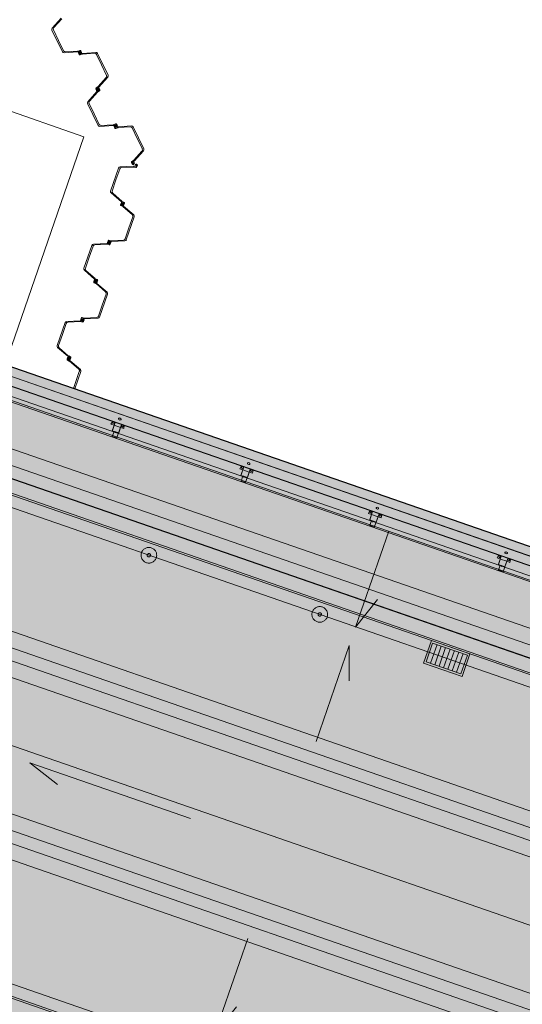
# Model space of a CAD drawing. Header units: metres. Extents: x 7508979 to 7510298, y 5841961 to 5842536.
# Tile 27 of 64: x 7509661.25 to 7509668.63, y 5842481.94 to 5842496.39. Entities that reach past the tile are written whole.
import ezdxf

# ---------------------------------------------------------------- set-up
doc = ezdxf.new("R2010")
doc.units = ezdxf.units.M
doc.linetypes.add('ACAD_ISO10W100', pattern=[18, 12, -3, 0, -3])
doc.linetypes.add('DASHED', pattern=[0.75, 0.5, -0.25])
for name, color, linetype, lineweight in [('013_AKP-Osie-2', 142, 'ACAD_ISO10W100', 18), ('015_AKP-Stal-cienka', 60, 'Continuous', 18), ('07_AKP-Wyposazenie', 133, 'Continuous', 18), ('08_JK_beton_przerywana', 40, 'DASHED', 9), ('09_JK_stal_przerywana', 90, 'DASHED', 9), ('16_JK_wyposażenie cienka', 200, 'Continuous', 13), ('AKP-Beton-widok', 44, 'Continuous', 30), ('AKP-Opisy', 7, 'Continuous', 13)]:
    doc.layers.add(name, color=color, linetype=linetype, lineweight=lineweight)
doc.layers.add('03_AKP-Kreskowania', color=7, linetype='Continuous', lineweight=9, true_color=0xa6a6a6)

msp = doc.modelspace()

# ---------------------------------------------------------------- hatches: boundary and pattern name
at = {"layer": '03_AKP-Kreskowania', "ltscale": 100, "transparency": 33554687}
h = msp.add_hatch(dxfattribs=at)
h.set_pattern_fill('GRASS', color=256, scale=0.045, angle=160.9032)
h.set_pattern_definition([(250.90316, (7511633.8898, 5841844.2328), (0.49932114, -1.028167), [0.2143125, -1.4021336]), (205.90316, (7511633.8898, 5841844.2328), (0.49932114, -1.028167), [0.2143125, -0.9286875]), (295.90316, (7511633.8898, 5841844.2328), (1.028167, 0.49932114), [0.2143125, -0.9286875])])
edge = h.paths.add_edge_path()
edge.add_spline(control_points=[(7509560.428, 5842502.042), (7509560.976, 5842501.827), (7509562.224, 5842501.368), (7509563.485, 5842500.974), (7509564.203, 5842500.78)], knot_values=[19454.944206, 19454.944206, 19454.944206, 19454.944206, 21223.462374, 23456.740739, 23456.740739, 23456.740739, 23456.740739], degree=3, periodic=0)
edge.add_line((7509564.203, 5842500.78), (7509567.942, 5842511.58))
edge.add_line((7509567.942, 5842511.58), (7509567.945, 5842511.601))
edge.add_line((7509567.945, 5842511.601), (7509564.265, 5842513.123))
edge.add_line((7509564.265, 5842513.123), (7509560.428, 5842502.042))
edge = h.paths.add_edge_path()
edge.add_spline(control_points=[(7509557.96, 5842503.098), (7509558.5, 5842502.847), (7509559.045, 5842502.608), (7509559.593, 5842502.379)], knot_values=[24358.247031, 24358.247031, 24358.247031, 24358.247031, 26137.75858, 26137.75858, 26137.75858, 26137.75858], degree=3, periodic=0)
edge.add_line((7509559.593, 5842502.379), (7509563.432, 5842513.467))
edge.add_line((7509563.432, 5842513.467), (7509561.786, 5842514.148))
edge.add_line((7509561.786, 5842514.148), (7509557.96, 5842503.098))
edge = h.paths.add_edge_path()
edge.add_line((7509571.9, 5842523.027), (7509571.912, 5842523.045))
edge.add_line((7509571.912, 5842523.045), (7509575.65, 5842533.845))
edge.add_spline(control_points=[(7509575.65, 5842533.845), (7509574.966, 5842534.136), (7509573.732, 5842534.607), (7509572.467, 5842535.017), (7509571.904, 5842535.187)], knot_values=[19454.944206, 19454.944206, 19454.944206, 19454.944206, 21688.222571, 23456.740739, 23456.740739, 23456.740739, 23456.740739], degree=3, periodic=0)
edge.add_line((7509571.904, 5842535.187), (7509568.067, 5842524.106))
edge.add_line((7509568.067, 5842524.106), (7509571.9, 5842523.027))
edge = h.paths.add_edge_path()
edge.add_line((7509565.485, 5842524.833), (7509567.199, 5842524.351))
edge.add_line((7509567.199, 5842524.351), (7509571.038, 5842535.439))
edge.add_spline(control_points=[(7509571.038, 5842535.439), (7509570.467, 5842535.598), (7509569.891, 5842535.746), (7509569.311, 5842535.883)], knot_values=[24358.247031, 24358.247031, 24358.247031, 24358.247031, 26137.75858, 26137.75858, 26137.75858, 26137.75858], degree=3, periodic=0)
edge.add_line((7509569.311, 5842535.883), (7509565.485, 5842524.833))
edge = h.paths.add_edge_path()
edge.add_line((7509887.633, 5842386.674), (7509887.585, 5842386.691))
edge.add_line((7509887.585, 5842386.691), (7509891.94, 5842399.269))
edge.add_line((7509891.94, 5842399.269), (7509891.864, 5842399.293))
edge.add_line((7509891.864, 5842399.293), (7509887.479, 5842386.628))
edge.add_spline(control_points=[(7509887.479, 5842386.628), (7509887.954, 5842386.375), (7509890.784, 5842384.953), (7509893.631, 5842383.885), (7509896.087, 5842383.23), (7509896.113, 5842383.223)], knot_values=[21013.433794, 21013.433794, 21013.433794, 21013.433794, 22562.78043, 30165.17056, 30248.311095, 30248.311095, 30248.311095, 30248.311095], degree=3, periodic=0)
edge.add_line((7509896.113, 5842383.223), (7509900.72, 5842396.528))
edge.add_line((7509900.72, 5842396.528), (7509891.988, 5842399.254))
edge.add_line((7509891.988, 5842399.254), (7509887.633, 5842386.674))
edge = h.paths.add_edge_path()
edge.add_line((7509903.483, 5842409.68), (7509906.986, 5842419.799))
edge.add_spline(control_points=[(7509906.986, 5842419.799), (7509906.32, 5842420.076), (7509903.682, 5842421.115), (7509900.933, 5842421.938), (7509898.837, 5842422.185)], knot_values=[9690.860076, 9690.860076, 9690.860076, 9690.860076, 11850.095835, 18161.631326, 18161.631326, 18161.631326, 18161.631326], degree=3, periodic=0)
edge.add_line((7509898.837, 5842422.185), (7509895.51, 5842412.576))
edge.add_line((7509895.51, 5842412.576), (7509895.509, 5842412.571))
edge.add_line((7509895.509, 5842412.571), (7509903.483, 5842409.68))
at = {"layer": '03_AKP-Kreskowania', "ltscale": 100, "transparency": 33554572}
h = msp.add_hatch(color=256, dxfattribs=at)
h.dxf.hatch_style = 1
h.paths.add_polyline_path([(7509658.416, 5842490.591), (7509695.809, 5842477.645), (7509696.316, 5842479.11), (7509658.923, 5842492.056)])
at = {"layer": '03_AKP-Kreskowania', "ltscale": 100, "transparency": 33554636}
h = msp.add_hatch(color=256, dxfattribs=at)
h.dxf.hatch_style = 1
h.paths.add_polyline_path([(7509658.218, 5842490.448), (7509695.875, 5842477.411), (7509695.941, 5842477.6), (7509658.284, 5842490.637)])
at = {"layer": '03_AKP-Kreskowania', "ltscale": 100, "transparency": 33554508}
h = msp.add_hatch(color=256, dxfattribs=at)
h.dxf.hatch_style = 1
h.paths.add_polyline_path([(7509655.881, 5842483.85), (7509693.632, 5842470.779), (7509695.923, 5842477.394), (7509658.171, 5842490.464)])
at = {"layer": '03_AKP-Kreskowania', "ltscale": 100, "transparency": 33554636}
h = msp.add_hatch(color=256, dxfattribs=at)
h.dxf.hatch_style = 1
h.paths.add_polyline_path([(7509655.863, 5842483.644), (7509693.52, 5842470.607), (7509693.585, 5842470.796), (7509655.928, 5842483.833)])

# ---------------------------------------------------------------- linework, layer by layer
at = {"layer": '013_AKP-Osie-2', "ltscale": 100}
for p, q in [((7509902.654, 5842402.116), (7509563.636, 5842519.491)), ((7509901.574, 5842398.997), (7509562.556, 5842516.372)), ((7509903.734, 5842405.235), (7509582.485, 5842516.457))]:
    msp.add_line(p, q, dxfattribs=at)
at = {"layer": '015_AKP-Stal-cienka'}
for p, q in [((7509661.861, 5842496.411), (7509661.728, 5842496.264)), ((7509661.869, 5842496.403), (7509661.751, 5842496.272)), ((7509661.88, 5842495.916), (7509661.724, 5842496.236)), ((7509661.746, 5842496.239), (7509661.82, 5842496.085)), ((7509661.895, 5842495.931), (7509661.82, 5842496.085)), ((7509662.102, 5842495.916), (7509661.904, 5842495.902)), ((7509662.101, 5842495.927), (7509661.924, 5842495.915)), ((7509662.107, 5842495.928), (7509662.134, 5842495.938)), ((7509662.109, 5842495.917), (7509662.135, 5842495.927)), ((7509662.113, 5842495.9), (7509662.123, 5842495.878)), ((7509662.126, 5842495.92), (7509662.118, 5842495.916)), ((7509662.123, 5842495.904), (7509662.132, 5842495.886)), ((7509662.126, 5842495.909), (7509662.124, 5842495.908)), ((7509662.127, 5842495.9), (7509662.125, 5842495.905)), ((7509662.127, 5842495.908), (7509662.145, 5842495.901)), ((7509662.145, 5842495.902), (7509662.128, 5842495.909)), ((7509662.132, 5842495.903), (7509662.141, 5842495.907)), ((7509662.141, 5842495.907), (7509662.132, 5842495.903)), ((7509662.132, 5842495.903), (7509662.141, 5842495.907)), ((7509662.141, 5842495.907), (7509662.132, 5842495.903)), ((7509662.138, 5842495.9), (7509662.134, 5842495.909)), ((7509662.134, 5842495.909), (7509662.138, 5842495.9)), ((7509662.138, 5842495.9), (7509662.134, 5842495.909)), ((7509662.134, 5842495.909), (7509662.138, 5842495.9)), ((7509662.164, 5842495.893), (7509662.138, 5842495.883)), ((7509662.165, 5842495.882), (7509662.138, 5842495.872)), ((7509662.15, 5842495.906), (7509662.141, 5842495.924)), ((7509662.146, 5842495.91), (7509662.148, 5842495.905)), ((7509662.147, 5842495.901), (7509662.148, 5842495.902)), ((7509662.147, 5842495.89), (7509662.154, 5842495.894)), ((7509662.16, 5842495.91), (7509662.149, 5842495.932)), ((7509662.171, 5842495.894), (7509662.369, 5842495.908)), ((7509662.172, 5842495.883), (7509662.349, 5842495.895)), ((7509662.378, 5842495.879), (7509662.452, 5842495.725)), ((7509662.549, 5842495.574), (7509662.393, 5842495.894)), ((7509662.527, 5842495.571), (7509662.452, 5842495.725)), ((7509662.403, 5842495.407), (7509662.522, 5842495.538)), ((7509662.411, 5842495.399), (7509662.545, 5842495.546)), ((7509662.398, 5842495.402), (7509662.374, 5842495.387)), ((7509662.406, 5842495.394), (7509662.382, 5842495.38)), ((7509662.385, 5842495.332), (7509662.252, 5842495.185)), ((7509662.393, 5842495.324), (7509662.275, 5842495.193)), ((7509662.38, 5842495.35), (7509662.369, 5842495.372)), ((7509662.389, 5842495.355), (7509662.381, 5842495.373)), ((7509662.389, 5842495.361), (7509662.391, 5842495.356)), ((7509662.391, 5842495.336), (7509662.414, 5842495.351)), ((7509662.393, 5842495.383), (7509662.401, 5842495.386)), ((7509662.395, 5842495.354), (7509662.393, 5842495.354)), ((7509662.403, 5842495.367), (7509662.394, 5842495.363)), ((7509662.394, 5842495.363), (7509662.403, 5842495.367)), ((7509662.403, 5842495.367), (7509662.394, 5842495.363)), ((7509662.394, 5842495.363), (7509662.403, 5842495.367)), ((7509662.395, 5842495.356), (7509662.4, 5842495.374)), ((7509662.401, 5842495.361), (7509662.396, 5842495.37)), ((7509662.396, 5842495.37), (7509662.401, 5842495.361)), ((7509662.401, 5842495.361), (7509662.396, 5842495.37)), ((7509662.396, 5842495.37), (7509662.401, 5842495.361)), ((7509662.403, 5842495.348), (7509662.396, 5842495.344)), ((7509662.402, 5842495.374), (7509662.397, 5842495.356)), ((7509662.399, 5842495.328), (7509662.423, 5842495.343)), ((7509662.402, 5842495.376), (7509662.403, 5842495.377)), ((7509662.408, 5842495.37), (7509662.406, 5842495.374)), ((7509662.407, 5842495.375), (7509662.416, 5842495.357)), ((7509662.417, 5842495.381), (7509662.428, 5842495.359)), ((7509662.404, 5842494.836), (7509662.248, 5842495.157)), ((7509662.27, 5842495.159), (7509662.345, 5842495.006)), ((7509662.419, 5842494.852), (7509662.345, 5842495.006)), ((7509662.626, 5842494.836), (7509662.428, 5842494.822)), ((7509662.625, 5842494.847), (7509662.448, 5842494.835)), ((7509662.632, 5842494.849), (7509662.658, 5842494.859)), ((7509662.633, 5842494.838), (7509662.659, 5842494.847)), ((7509662.637, 5842494.82), (7509662.648, 5842494.798)), ((7509662.65, 5842494.84), (7509662.642, 5842494.836)), ((7509662.647, 5842494.825), (7509662.656, 5842494.806)), ((7509662.65, 5842494.83), (7509662.648, 5842494.829)), ((7509662.651, 5842494.821), (7509662.649, 5842494.826)), ((7509662.669, 5842494.823), (7509662.652, 5842494.83)), ((7509662.652, 5842494.828), (7509662.669, 5842494.821)), ((7509662.656, 5842494.823), (7509662.665, 5842494.828)), ((7509662.665, 5842494.828), (7509662.656, 5842494.823)), ((7509662.656, 5842494.823), (7509662.665, 5842494.828)), ((7509662.665, 5842494.828), (7509662.656, 5842494.823)), ((7509662.663, 5842494.821), (7509662.658, 5842494.83)), ((7509662.658, 5842494.83), (7509662.663, 5842494.821)), ((7509662.663, 5842494.821), (7509662.658, 5842494.83)), ((7509662.658, 5842494.83), (7509662.663, 5842494.821)), ((7509662.674, 5842494.826), (7509662.665, 5842494.845)), ((7509662.67, 5842494.83), (7509662.672, 5842494.826)), ((7509662.671, 5842494.822), (7509662.673, 5842494.822)), ((7509662.671, 5842494.811), (7509662.679, 5842494.815)), ((7509662.684, 5842494.831), (7509662.673, 5842494.853)), ((7509662.695, 5842494.815), (7509662.893, 5842494.829)), ((7509662.696, 5842494.804), (7509662.873, 5842494.816)), ((7509663.073, 5842494.494), (7509662.917, 5842494.815)), ((7509662.688, 5842494.813), (7509662.662, 5842494.804)), ((7509662.689, 5842494.802), (7509662.663, 5842494.792)), ((7509662.902, 5842494.799), (7509662.976, 5842494.645)), ((7509663.051, 5842494.492), (7509662.976, 5842494.645)), ((7509662.928, 5842494.328), (7509663.046, 5842494.459)), ((7509662.936, 5842494.319), (7509663.069, 5842494.466)), ((7509662.923, 5842494.238), (7509662.725, 5842494.228)), ((7509662.904, 5842494.27), (7509662.893, 5842494.293)), ((7509662.922, 5842494.323), (7509662.898, 5842494.308)), ((7509662.914, 5842494.276), (7509662.905, 5842494.294)), ((7509662.93, 5842494.315), (7509662.907, 5842494.3)), ((7509662.919, 5842494.275), (7509662.918, 5842494.274)), ((7509662.928, 5842494.269), (7509662.92, 5842494.265)), ((7509662.926, 5842494.295), (7509662.921, 5842494.277)), ((7509662.932, 5842494.29), (7509662.93, 5842494.295)), ((7509662.93, 5842494.237), (7509662.957, 5842494.231)), ((7509662.946, 5842494.256), (7509662.944, 5842494.251)), ((7509662.947, 5842494.248), (7509662.963, 5842494.257)), ((7509662.96, 5842494.251), (7509662.951, 5842494.254)), ((7509662.951, 5842494.254), (7509662.96, 5842494.251)), ((7509662.96, 5842494.251), (7509662.951, 5842494.254)), ((7509662.951, 5842494.254), (7509662.96, 5842494.251)), ((7509662.954, 5842494.247), (7509662.957, 5842494.257)), ((7509662.957, 5842494.257), (7509662.954, 5842494.247)), ((7509662.954, 5842494.247), (7509662.957, 5842494.257)), ((7509662.957, 5842494.257), (7509662.954, 5842494.247)), ((7509662.969, 5842494.253), (7509662.963, 5842494.234)), ((7509662.964, 5842494.268), (7509662.972, 5842494.265)), ((7509662.966, 5842494.257), (7509662.967, 5842494.257)), ((7509662.98, 5842494.25), (7509662.972, 5842494.227)), ((7509662.586, 5842493.874), (7509662.702, 5842494.211)), ((7509662.719, 5842494.197), (7509662.663, 5842494.036)), ((7509662.923, 5842494.226), (7509662.746, 5842494.217)), ((7509662.93, 5842494.226), (7509662.958, 5842494.219)), ((7509662.607, 5842493.874), (7509662.663, 5842494.036)), ((7509662.743, 5842493.717), (7509662.593, 5842493.847)), ((7509662.75, 5842493.726), (7509662.616, 5842493.842)), ((7509662.739, 5842493.698), (7509662.731, 5842493.675)), ((7509662.763, 5842493.648), (7509662.737, 5842493.66)), ((7509662.749, 5842493.694), (7509662.743, 5842493.675)), ((7509662.77, 5842493.657), (7509662.745, 5842493.669)), ((7509662.748, 5842493.713), (7509662.774, 5842493.702)), ((7509662.749, 5842493.688), (7509662.751, 5842493.693)), ((7509662.755, 5842493.696), (7509662.753, 5842493.696)), ((7509662.762, 5842493.703), (7509662.754, 5842493.706)), ((7509662.755, 5842493.722), (7509662.781, 5842493.71)), ((7509662.755, 5842493.694), (7509662.762, 5842493.676)), ((7509662.755, 5842493.687), (7509662.764, 5842493.684)), ((7509662.764, 5842493.684), (7509662.755, 5842493.687)), ((7509662.755, 5842493.687), (7509662.764, 5842493.684)), ((7509662.764, 5842493.684), (7509662.755, 5842493.687)), ((7509662.764, 5842493.677), (7509662.756, 5842493.694)), ((7509662.756, 5842493.667), (7509662.764, 5842493.665)), ((7509662.758, 5842493.68), (7509662.761, 5842493.69)), ((7509662.761, 5842493.69), (7509662.758, 5842493.68)), ((7509662.758, 5842493.68), (7509662.761, 5842493.69)), ((7509662.761, 5842493.69), (7509662.758, 5842493.68)), ((7509662.764, 5842493.675), (7509662.766, 5842493.674)), ((7509662.769, 5842493.682), (7509662.768, 5842493.677)), ((7509662.769, 5842493.676), (7509662.776, 5842493.695)), ((7509662.78, 5842493.672), (7509662.788, 5842493.695)), ((7509662.769, 5842493.644), (7509662.903, 5842493.528)), ((7509662.776, 5842493.653), (7509662.926, 5842493.523)), ((7509662.816, 5842493.159), (7509662.933, 5842493.496)), ((7509662.911, 5842493.496), (7509662.855, 5842493.334)), ((7509662.8, 5842493.173), (7509662.855, 5842493.334)), ((7509662.53, 5842493.104), (7509662.332, 5842493.094)), ((7509662.53, 5842493.092), (7509662.353, 5842493.084)), ((7509662.537, 5842493.103), (7509662.564, 5842493.097)), ((7509662.537, 5842493.092), (7509662.565, 5842493.085)), ((7509662.539, 5842493.12), (7509662.547, 5842493.144)), ((7509662.554, 5842493.102), (7509662.546, 5842493.105)), ((7509662.55, 5842493.117), (7509662.556, 5842493.137)), ((7509662.553, 5842493.122), (7509662.551, 5842493.117)), ((7509662.553, 5842493.113), (7509662.551, 5842493.114)), ((7509662.555, 5842493.114), (7509662.571, 5842493.123)), ((7509662.572, 5842493.122), (7509662.555, 5842493.113)), ((7509662.568, 5842493.117), (7509662.558, 5842493.12)), ((7509662.558, 5842493.12), (7509662.568, 5842493.117)), ((7509662.568, 5842493.117), (7509662.558, 5842493.12)), ((7509662.558, 5842493.12), (7509662.568, 5842493.117)), ((7509662.589, 5842493.145), (7509662.561, 5842493.151)), ((7509662.561, 5842493.113), (7509662.565, 5842493.123)), ((7509662.565, 5842493.123), (7509662.561, 5842493.113)), ((7509662.561, 5842493.113), (7509662.565, 5842493.123)), ((7509662.565, 5842493.123), (7509662.561, 5842493.113)), ((7509662.589, 5842493.133), (7509662.562, 5842493.14)), ((7509662.577, 5842493.119), (7509662.57, 5842493.1)), ((7509662.572, 5842493.134), (7509662.58, 5842493.131)), ((7509662.573, 5842493.123), (7509662.575, 5842493.123)), ((7509662.573, 5842493.115), (7509662.575, 5842493.12)), ((7509662.587, 5842493.116), (7509662.579, 5842493.093)), ((7509662.596, 5842493.144), (7509662.773, 5842493.153)), ((7509662.596, 5842493.133), (7509662.794, 5842493.143)), ((7509662.193, 5842492.74), (7509662.31, 5842493.077)), ((7509662.327, 5842493.063), (7509662.271, 5842492.902)), ((7509662.215, 5842492.741), (7509662.271, 5842492.902)), ((7509662.35, 5842492.583), (7509662.2, 5842492.713)), ((7509662.357, 5842492.592), (7509662.223, 5842492.708)), ((7509662.346, 5842492.564), (7509662.338, 5842492.541)), ((7509662.371, 5842492.514), (7509662.345, 5842492.526)), ((7509662.357, 5842492.56), (7509662.35, 5842492.541)), ((7509662.378, 5842492.523), (7509662.353, 5842492.535)), ((7509662.356, 5842492.579), (7509662.381, 5842492.568)), ((7509662.357, 5842492.555), (7509662.359, 5842492.559)), ((7509662.362, 5842492.562), (7509662.36, 5842492.562)), ((7509662.37, 5842492.569), (7509662.362, 5842492.572)), ((7509662.362, 5842492.56), (7509662.37, 5842492.543)), ((7509662.362, 5842492.553), (7509662.371, 5842492.55)), ((7509662.371, 5842492.55), (7509662.362, 5842492.553)), ((7509662.362, 5842492.553), (7509662.371, 5842492.55)), ((7509662.371, 5842492.55), (7509662.362, 5842492.553)), ((7509662.363, 5842492.588), (7509662.389, 5842492.576)), ((7509662.371, 5842492.543), (7509662.364, 5842492.56)), ((7509662.364, 5842492.533), (7509662.372, 5842492.531)), ((7509662.365, 5842492.546), (7509662.368, 5842492.556)), ((7509662.368, 5842492.556), (7509662.365, 5842492.546)), ((7509662.365, 5842492.546), (7509662.368, 5842492.556)), ((7509662.368, 5842492.556), (7509662.365, 5842492.546)), ((7509662.372, 5842492.541), (7509662.373, 5842492.54)), ((7509662.377, 5842492.548), (7509662.375, 5842492.543)), ((7509662.377, 5842492.542), (7509662.384, 5842492.561)), ((7509662.377, 5842492.51), (7509662.51, 5842492.394)), ((7509662.384, 5842492.519), (7509662.533, 5842492.389)), ((7509662.387, 5842492.538), (7509662.395, 5842492.561)), ((7509662.424, 5842492.025), (7509662.54, 5842492.362)), ((7509662.519, 5842492.362), (7509662.463, 5842492.2)), ((7509662.407, 5842492.039), (7509662.463, 5842492.2)), ((7509661.8, 5842491.606), (7509661.917, 5842491.943)), ((7509661.934, 5842491.929), (7509661.878, 5842491.768)), ((7509662.138, 5842491.97), (7509661.939, 5842491.96)), ((7509662.138, 5842491.958), (7509661.961, 5842491.95)), ((7509662.145, 5842491.969), (7509662.171, 5842491.963)), ((7509662.145, 5842491.958), (7509662.172, 5842491.951)), ((7509662.146, 5842491.986), (7509662.154, 5842492.01)), ((7509662.162, 5842491.968), (7509662.154, 5842491.971)), ((7509662.157, 5842491.983), (7509662.164, 5842492.003)), ((7509662.161, 5842491.988), (7509662.159, 5842491.983)), ((7509662.16, 5842491.979), (7509662.159, 5842491.98)), ((7509662.162, 5842491.98), (7509662.178, 5842491.989)), ((7509662.179, 5842491.988), (7509662.163, 5842491.979)), ((7509662.175, 5842491.983), (7509662.166, 5842491.986)), ((7509662.166, 5842491.986), (7509662.175, 5842491.983)), ((7509662.175, 5842491.983), (7509662.166, 5842491.986)), ((7509662.166, 5842491.986), (7509662.175, 5842491.983)), ((7509662.196, 5842492.011), (7509662.169, 5842492.017)), ((7509662.196, 5842491.999), (7509662.169, 5842492.006)), ((7509662.169, 5842491.98), (7509662.172, 5842491.989)), ((7509662.172, 5842491.989), (7509662.169, 5842491.98)), ((7509662.169, 5842491.98), (7509662.172, 5842491.989)), ((7509662.172, 5842491.989), (7509662.169, 5842491.98)), ((7509662.184, 5842491.985), (7509662.177, 5842491.966)), ((7509662.179, 5842492), (7509662.187, 5842491.997)), ((7509662.18, 5842491.981), (7509662.182, 5842491.986)), ((7509662.181, 5842491.989), (7509662.182, 5842491.989)), ((7509662.195, 5842491.982), (7509662.187, 5842491.959)), ((7509662.203, 5842492.01), (7509662.38, 5842492.019)), ((7509662.203, 5842491.999), (7509662.401, 5842492.009)), ((7509661.822, 5842491.607), (7509661.878, 5842491.768)), ((7509661.957, 5842491.449), (7509661.808, 5842491.579)), ((7509661.964, 5842491.458), (7509661.831, 5842491.574)), ((7509661.954, 5842491.43), (7509661.946, 5842491.407)), ((7509661.978, 5842491.38), (7509661.952, 5842491.392)), ((7509661.964, 5842491.426), (7509661.957, 5842491.407)), ((7509661.985, 5842491.389), (7509661.96, 5842491.401)), ((7509661.963, 5842491.445), (7509661.988, 5842491.434)), ((7509661.964, 5842491.421), (7509661.966, 5842491.426)), ((7509661.969, 5842491.428), (7509661.968, 5842491.428)), ((7509661.977, 5842491.435), (7509661.969, 5842491.438)), ((7509661.969, 5842491.419), (7509661.979, 5842491.416)), ((7509661.979, 5842491.416), (7509661.969, 5842491.419)), ((7509661.969, 5842491.419), (7509661.979, 5842491.416)), ((7509661.979, 5842491.416), (7509661.969, 5842491.419)), ((7509661.97, 5842491.454), (7509661.996, 5842491.442)), ((7509661.97, 5842491.426), (7509661.977, 5842491.409)), ((7509661.978, 5842491.409), (7509661.971, 5842491.426)), ((7509661.971, 5842491.4), (7509661.979, 5842491.397)), ((7509661.973, 5842491.413), (7509661.976, 5842491.422)), ((7509661.976, 5842491.422), (7509661.973, 5842491.413)), ((7509661.973, 5842491.413), (7509661.976, 5842491.422)), ((7509661.976, 5842491.422), (7509661.973, 5842491.413)), ((7509661.979, 5842491.407), (7509661.98, 5842491.406)), ((7509661.984, 5842491.414), (7509661.982, 5842491.409)), ((7509661.984, 5842491.408), (7509661.991, 5842491.427)), ((7509661.984, 5842491.376), (7509662.117, 5842491.26)), ((7509661.991, 5842491.385), (7509662.141, 5842491.255)), ((7509661.994, 5842491.404), (7509662.003, 5842491.427)), ((7509662.059, 5842490.97), (7509662.148, 5842491.228)), ((7509662.126, 5842491.228), (7509662.07, 5842491.067)), ((7509662.039, 5842490.977), (7509662.07, 5842491.067))]:
    msp.add_line(p, q, dxfattribs=at)
for centre, radius, start, end in [((7509661.747, 5842496.247), 0.025, 137.8205, 205.9032), ((7509661.773, 5842496.252), 0.03, 137.8205, 205.9032), ((7509661.902, 5842495.927), 0.025, 205.9032, 273.9858), ((7509661.922, 5842495.945), 0.03, 205.9032, 273.9858), ((7509662.099, 5842495.952), 0.025, 273.9858, 290.1922), ((7509662.1, 5842495.941), 0.025, 273.9858, 290.1922), ((7509662.123, 5842495.905), 0.012, 115.9032, 205.9032), ((7509662.125, 5842495.906), 0.003, 115.9032, 205.9032), ((7509662.134, 5842495.883), 0.012, 205.9032, 290.1922), ((7509662.127, 5842495.906), 0.00213, 67.9031, 205.9032), ((7509662.13, 5842495.911), 0.01, 75.3648, 115.9032), ((7509662.127, 5842495.906), 0.003, 67.9031, 115.9032), ((7509662.145, 5842495.909), 0.02, 205.9032, 255.3648), ((7509662.136, 5842495.888), 0.005, 205.9032, 290.1922), ((7509662.128, 5842495.901), 0.02, 25.9032, 75.3648), ((7509662.138, 5842495.927), 0.012, 25.9032, 110.1922), ((7509662.136, 5842495.922), 0.005, 25.9032, 110.1922), ((7509662.142, 5842495.899), 0.01, 255.3648, 295.9032), ((7509662.146, 5842495.904), 0.00213, 247.9031, 25.9032), ((7509662.146, 5842495.904), 0.003, 247.9031, 295.9032), ((7509662.147, 5842495.904), 0.003, 295.9032, 25.9032), ((7509662.149, 5842495.905), 0.012, 295.9032, 25.9032), ((7509662.172, 5842495.869), 0.025, 93.9858, 110.1922), ((7509662.174, 5842495.858), 0.025, 93.9858, 110.1922), ((7509662.351, 5842495.865), 0.03, 25.9032, 93.9858), ((7509662.37, 5842495.883), 0.025, 25.9032, 93.9858), ((7509662.5, 5842495.558), 0.03, 317.8205, 25.9032), ((7509662.526, 5842495.563), 0.025, 317.8205, 25.9032), ((7509662.385, 5842495.424), 0.025, 301.6142, 317.8205), ((7509662.393, 5842495.416), 0.025, 301.6142, 317.8205), ((7509662.38, 5842495.377), 0.012, 121.6142, 205.9032), ((7509662.385, 5842495.376), 0.005, 121.6142, 205.9032), ((7509662.391, 5842495.355), 0.012, 205.9032, 295.9032), ((7509662.404, 5842495.315), 0.025, 121.6142, 137.8205), ((7509662.407, 5842495.37), 0.02, 156.4415, 205.9032), ((7509662.398, 5842495.374), 0.01, 115.9032, 156.4415), ((7509662.392, 5842495.356), 0.003, 205.9032, 295.9032), ((7509662.393, 5842495.357), 0.00213, 205.9032, 343.9032), ((7509662.412, 5842495.307), 0.025, 121.6142, 137.8205), ((7509662.394, 5842495.357), 0.003, 295.9032, 343.9032), ((7509662.403, 5842495.373), 0.003, 115.9032, 163.9032), ((7509662.406, 5842495.375), 0.012, 25.9032, 115.9032), ((7509662.404, 5842495.374), 0.00213, 25.9032, 163.9032), ((7509662.405, 5842495.374), 0.003, 25.9032, 115.9032), ((7509662.399, 5842495.357), 0.01, 295.9032, 336.4415), ((7509662.39, 5842495.361), 0.02, 336.4415, 25.9032), ((7509662.412, 5842495.355), 0.005, 301.6142, 25.9032), ((7509662.417, 5842495.353), 0.012, 301.6142, 25.9032), ((7509662.271, 5842495.168), 0.025, 137.8205, 205.9032), ((7509662.297, 5842495.172), 0.03, 137.8205, 205.9032), ((7509662.427, 5842494.847), 0.025, 205.9032, 273.9858), ((7509662.446, 5842494.865), 0.03, 205.9032, 273.9858), ((7509662.623, 5842494.872), 0.025, 273.9858, 290.1922), ((7509662.624, 5842494.861), 0.025, 273.9858, 290.1922), ((7509662.648, 5842494.826), 0.012, 115.9032, 205.9032), ((7509662.65, 5842494.826), 0.003, 115.9032, 205.9032), ((7509662.651, 5842494.826), 0.00213, 67.9031, 205.9032), ((7509662.654, 5842494.831), 0.01, 75.3648, 115.9032), ((7509662.651, 5842494.827), 0.003, 67.9031, 115.9032), ((7509662.669, 5842494.83), 0.02, 205.9032, 255.3648), ((7509662.652, 5842494.822), 0.02, 25.9032, 75.3648), ((7509662.663, 5842494.848), 0.012, 25.9032, 110.1922), ((7509662.661, 5842494.842), 0.005, 25.9032, 110.1922), ((7509662.67, 5842494.825), 0.00213, 247.9031, 25.9032), ((7509662.67, 5842494.824), 0.003, 247.9031, 295.9032), ((7509662.671, 5842494.825), 0.003, 295.9032, 25.9032), ((7509662.673, 5842494.825), 0.012, 295.9032, 25.9032), ((7509662.697, 5842494.79), 0.025, 93.9858, 110.1922), ((7509662.875, 5842494.786), 0.03, 25.9032, 93.9858), ((7509662.895, 5842494.804), 0.025, 25.9032, 93.9858), ((7509662.658, 5842494.804), 0.012, 205.9032, 290.1922), ((7509662.66, 5842494.809), 0.005, 205.9032, 290.1922), ((7509662.667, 5842494.82), 0.01, 255.3648, 295.9032), ((7509662.698, 5842494.779), 0.025, 93.9858, 110.1922), ((7509663.024, 5842494.479), 0.03, 317.8205, 25.9032), ((7509663.05, 5842494.483), 0.025, 317.8205, 25.9032), ((7509662.904, 5842494.298), 0.012, 121.6142, 205.9032), ((7509662.909, 5842494.296), 0.005, 121.6142, 205.9032), ((7509662.915, 5842494.276), 0.012, 205.9032, 295.9032), ((7509662.916, 5842494.277), 0.003, 205.9032, 295.9032), ((7509662.918, 5842494.278), 0.003, 295.9032, 343.9032), ((7509662.909, 5842494.344), 0.025, 301.6142, 317.8205), ((7509662.924, 5842494.213), 0.025, 76.6142, 92.8205), ((7509662.928, 5842494.294), 0.00213, 25.9032, 163.9032), ((7509662.923, 5842494.278), 0.01, 295.9032, 336.4415), ((7509662.917, 5842494.336), 0.025, 301.6142, 317.8205), ((7509662.914, 5842494.282), 0.02, 336.4415, 25.9032), ((7509662.946, 5842494.25), 0.00213, 160.9032, 298.9032), ((7509662.965, 5842494.249), 0.02, 111.4415, 160.9032), ((7509662.961, 5842494.259), 0.01, 70.9032, 111.4415), ((7509662.965, 5842494.255), 0.003, 70.9032, 118.9032), ((7509662.966, 5842494.254), 0.003, 340.9032, 70.9032), ((7509662.968, 5842494.254), 0.012, 340.9032, 70.9032), ((7509662.726, 5842494.203), 0.025, 92.8205, 160.9032), ((7509662.748, 5842494.188), 0.03, 92.8205, 160.9032), ((7509662.924, 5842494.201), 0.025, 76.6142, 92.8205), ((7509662.958, 5842494.235), 0.005, 256.6142, 340.9032), ((7509662.96, 5842494.231), 0.012, 256.6142, 340.9032), ((7509662.609, 5842493.866), 0.025, 160.9032, 228.9858), ((7509662.636, 5842493.865), 0.03, 160.9032, 228.9858), ((7509662.742, 5842493.671), 0.012, 160.9032, 245.1922), ((7509662.75, 5842493.694), 0.012, 70.9032, 160.9032), ((7509662.747, 5842493.673), 0.005, 160.9032, 245.1922), ((7509662.759, 5842493.736), 0.025, 228.9858, 245.1922), ((7509662.768, 5842493.682), 0.02, 160.9032, 210.3648), ((7509662.752, 5842493.693), 0.003, 70.9032, 160.9032), ((7509662.766, 5842493.745), 0.025, 228.9858, 245.1922), ((7509662.753, 5842493.693), 0.00213, 22.9032, 160.9032), ((7509662.76, 5842493.677), 0.01, 210.3648, 250.9032), ((7509662.754, 5842493.693), 0.003, 22.9032, 70.9032), ((7509662.759, 5842493.693), 0.01, 30.3648, 70.9032), ((7509662.765, 5842493.678), 0.003, 202.9032, 250.9032), ((7509662.766, 5842493.678), 0.00213, 202.9032, 340.9032), ((7509662.768, 5842493.676), 0.012, 250.9032, 340.9032), ((7509662.767, 5842493.677), 0.003, 250.9032, 340.9032), ((7509662.75, 5842493.688), 0.02, 340.9032, 30.3648), ((7509662.771, 5842493.697), 0.005, 340.9032, 65.1922), ((7509662.776, 5842493.699), 0.012, 340.9032, 65.1922), ((7509662.753, 5842493.626), 0.025, 48.9858, 65.1922), ((7509662.76, 5842493.635), 0.025, 48.9858, 65.1922), ((7509662.883, 5842493.506), 0.03, 340.9032, 48.9858), ((7509662.909, 5842493.504), 0.025, 340.9032, 48.9858), ((7509662.333, 5842493.069), 0.025, 92.8205, 160.9032), ((7509662.355, 5842493.054), 0.03, 92.8205, 160.9032), ((7509662.531, 5842493.079), 0.025, 76.6142, 92.8205), ((7509662.531, 5842493.067), 0.025, 76.6142, 92.8205), ((7509662.55, 5842493.117), 0.012, 160.9032, 250.9032), ((7509662.558, 5842493.14), 0.012, 76.6142, 160.9032), ((7509662.552, 5842493.116), 0.003, 160.9032, 250.9032), ((7509662.553, 5842493.116), 0.00213, 160.9032, 298.9032), ((7509662.572, 5842493.115), 0.02, 111.4415, 160.9032), ((7509662.554, 5842493.116), 0.003, 250.9032, 298.9032), ((7509662.558, 5842493.112), 0.01, 250.9032, 291.4415), ((7509662.561, 5842493.135), 0.005, 76.6142, 160.9032), ((7509662.554, 5842493.121), 0.02, 291.4415, 340.9032), ((7509662.565, 5842493.101), 0.005, 256.6142, 340.9032), ((7509662.568, 5842493.125), 0.01, 70.9032, 111.4415), ((7509662.568, 5842493.097), 0.012, 256.6142, 340.9032), ((7509662.572, 5842493.121), 0.003, 70.9032, 118.9032), ((7509662.573, 5842493.12), 0.00213, 340.9032, 118.9032), ((7509662.574, 5842493.12), 0.003, 340.9032, 70.9032), ((7509662.576, 5842493.12), 0.012, 340.9032, 70.9032), ((7509662.595, 5842493.169), 0.025, 256.6142, 272.8205), ((7509662.595, 5842493.158), 0.025, 256.6142, 272.8205), ((7509662.771, 5842493.183), 0.03, 272.8205, 340.9032), ((7509662.793, 5842493.168), 0.025, 272.8205, 340.9032), ((7509662.217, 5842492.732), 0.025, 160.9032, 228.9858), ((7509662.243, 5842492.731), 0.03, 160.9032, 228.9858), ((7509662.35, 5842492.537), 0.012, 160.9032, 245.1922), ((7509662.358, 5842492.56), 0.012, 70.9032, 160.9032), ((7509662.366, 5842492.602), 0.025, 228.9858, 245.1922), ((7509662.355, 5842492.539), 0.005, 160.9032, 245.1922), ((7509662.376, 5842492.548), 0.02, 160.9032, 210.3648), ((7509662.373, 5842492.611), 0.025, 228.9858, 245.1922), ((7509662.36, 5842492.559), 0.003, 70.9032, 160.9032), ((7509662.367, 5842492.543), 0.01, 210.3648, 250.9032), ((7509662.361, 5842492.559), 0.00213, 22.9032, 160.9032), ((7509662.361, 5842492.559), 0.003, 22.9032, 70.9032), ((7509662.366, 5842492.56), 0.01, 30.3648, 70.9032), ((7509662.372, 5842492.544), 0.003, 202.9032, 250.9032), ((7509662.373, 5842492.544), 0.00213, 202.9032, 340.9032), ((7509662.36, 5842492.492), 0.025, 48.9858, 65.1922), ((7509662.376, 5842492.542), 0.012, 250.9032, 340.9032), ((7509662.374, 5842492.543), 0.003, 250.9032, 340.9032), ((7509662.358, 5842492.554), 0.02, 340.9032, 30.3648), ((7509662.367, 5842492.501), 0.025, 48.9858, 65.1922), ((7509662.379, 5842492.563), 0.005, 340.9032, 65.1922), ((7509662.384, 5842492.565), 0.012, 340.9032, 65.1922), ((7509662.49, 5842492.372), 0.03, 340.9032, 48.9858), ((7509662.517, 5842492.37), 0.025, 340.9032, 48.9858), ((7509661.941, 5842491.935), 0.025, 92.8205, 160.9032), ((7509661.962, 5842491.92), 0.03, 92.8205, 160.9032), ((7509662.139, 5842491.945), 0.025, 76.6142, 92.8205), ((7509662.139, 5842491.933), 0.025, 76.6142, 92.8205), ((7509662.158, 5842491.983), 0.012, 160.9032, 250.9032), ((7509662.166, 5842492.006), 0.012, 76.6142, 160.9032), ((7509662.16, 5842491.982), 0.003, 160.9032, 250.9032), ((7509662.161, 5842491.982), 0.00213, 160.9032, 298.9032), ((7509662.161, 5842491.982), 0.003, 250.9032, 298.9032), ((7509662.179, 5842491.981), 0.02, 111.4415, 160.9032), ((7509662.165, 5842491.978), 0.01, 250.9032, 291.4415), ((7509662.168, 5842492.001), 0.005, 76.6142, 160.9032), ((7509662.161, 5842491.987), 0.02, 291.4415, 340.9032), ((7509662.173, 5842491.967), 0.005, 256.6142, 340.9032), ((7509662.176, 5842491.991), 0.01, 70.9032, 111.4415), ((7509662.175, 5842491.963), 0.012, 256.6142, 340.9032), ((7509662.18, 5842491.987), 0.003, 70.9032, 118.9032), ((7509662.18, 5842491.986), 0.00213, 340.9032, 118.9032), ((7509662.181, 5842491.986), 0.003, 340.9032, 70.9032), ((7509662.183, 5842491.986), 0.012, 340.9032, 70.9032), ((7509662.202, 5842492.035), 0.025, 256.6142, 272.8205), ((7509662.202, 5842492.024), 0.025, 256.6142, 272.8205), ((7509662.379, 5842492.049), 0.03, 272.8205, 340.9032), ((7509662.4, 5842492.034), 0.025, 272.8205, 340.9032), ((7509661.824, 5842491.598), 0.025, 160.9032, 228.9858), ((7509661.851, 5842491.597), 0.03, 160.9032, 228.9858), ((7509661.957, 5842491.403), 0.012, 160.9032, 245.1922), ((7509661.965, 5842491.426), 0.012, 70.9032, 160.9032), ((7509661.974, 5842491.468), 0.025, 228.9858, 245.1922), ((7509661.962, 5842491.405), 0.005, 160.9032, 245.1922), ((7509661.983, 5842491.414), 0.02, 160.9032, 210.3648), ((7509661.981, 5842491.477), 0.025, 228.9858, 245.1922), ((7509661.967, 5842491.425), 0.003, 70.9032, 160.9032), ((7509661.968, 5842491.425), 0.00213, 22.9032, 160.9032), ((7509661.974, 5842491.409), 0.01, 210.3648, 250.9032), ((7509661.968, 5842491.425), 0.003, 22.9032, 70.9032), ((7509661.974, 5842491.426), 0.01, 30.3648, 70.9032), ((7509661.98, 5842491.41), 0.003, 202.9032, 250.9032), ((7509661.98, 5842491.41), 0.00213, 202.9032, 340.9032), ((7509661.968, 5842491.358), 0.025, 48.9858, 65.1922), ((7509661.983, 5842491.408), 0.012, 250.9032, 340.9032), ((7509661.981, 5842491.409), 0.003, 250.9032, 340.9032), ((7509661.965, 5842491.421), 0.02, 340.9032, 30.3648), ((7509661.975, 5842491.367), 0.025, 48.9858, 65.1922), ((7509661.986, 5842491.429), 0.005, 340.9032, 65.1922), ((7509661.991, 5842491.431), 0.012, 340.9032, 65.1922), ((7509662.098, 5842491.238), 0.03, 340.9032, 48.9858), ((7509662.124, 5842491.236), 0.025, 340.9032, 48.9858)]:
    msp.add_arc(centre, radius, start, end, dxfattribs=at)
at = {"layer": '07_AKP-Wyposazenie', "ltscale": 100}
for p, q in [((7509903.799, 5842405.423), (7509564.781, 5842522.798)), ((7509901.509, 5842398.808), (7509562.49, 5842516.183))]:
    msp.add_line(p, q, dxfattribs=at)
at = {"layer": '08_JK_beton_przerywana', "ltscale": 400}
for p, q in [((7509695.366, 5842478.238), (7509659.127, 5842490.785)), ((7509695.291, 5842478.021), (7509659.051, 5842490.567)), ((7509695.232, 5842477.85), (7509658.992, 5842490.397)), ((7509695.157, 5842477.633), (7509658.917, 5842490.18)), ((7509694.538, 5842475.847), (7509658.299, 5842488.394)), ((7509694.463, 5842475.63), (7509658.224, 5842488.177)), ((7509694.404, 5842475.46), (7509658.165, 5842488.006)), ((7509694.329, 5842475.242), (7509658.089, 5842487.789)), ((7509693.71, 5842473.456), (7509657.471, 5842486.003)), ((7509693.635, 5842473.239), (7509657.396, 5842485.785)), ((7509693.576, 5842473.069), (7509657.337, 5842485.615)), ((7509693.501, 5842472.851), (7509657.262, 5842485.398)), ((7509692.883, 5842471.065), (7509656.643, 5842483.612))]:
    msp.add_line(p, q, dxfattribs=at)
at = {"layer": '08_JK_beton_przerywana', "ltscale": 250, "transparency": 33554559}
msp.add_lwpolyline([(7509656.405, 5842492.928), (7509657.563, 5842496.274), (7509662.194, 5842494.671), (7509661.035, 5842491.325)], dxfattribs=at)
at = {"layer": '09_JK_stal_przerywana', "ltscale": 200}
for p, q in [((7509575.662, 5842520.741), (7509892.574, 5842411.02)), ((7509575.619, 5842520.616), (7509892.531, 5842410.895))]:
    msp.add_line(p, q, dxfattribs=at)
at = {"layer": '09_JK_stal_przerywana', "ltscale": 100}
for centre, radius in [((7509663.147, 5842488.53), 0.115), ((7509663.147, 5842488.53), 0.025), ((7509665.656, 5842487.662), 0.115), ((7509665.656, 5842487.662), 0.025)]:
    msp.add_circle(centre, radius, dxfattribs=at)
at = {"layer": '16_JK_wyposażenie cienka'}
for p, q in [((7509565.201, 5842524.012), (7509893.703, 5842410.279)), ((7509565.22, 5842524.066), (7509893.721, 5842410.333)), ((7509565.194, 5842523.992), (7509893.696, 5842410.259)), ((7509575.663, 5842520.745), (7509892.576, 5842411.023)), ((7509575.617, 5842520.612), (7509892.53, 5842410.891)), ((7509662.59, 5842490.453), (7509662.612, 5842490.493)), ((7509662.637, 5842490.437), (7509662.59, 5842490.453)), ((7509662.611, 5842490.362), (7509662.652, 5842490.479)), ((7509662.652, 5842490.479), (7509662.611, 5842490.362)), ((7509662.645, 5842490.339), (7509662.664, 5842490.332)), ((7509662.665, 5842490.337), (7509662.648, 5842490.343)), ((7509662.658, 5842490.345), (7509662.651, 5842490.326)), ((7509662.746, 5842490.447), (7509662.706, 5842490.33)), ((7509662.708, 5842490.338), (7509662.746, 5842490.447)), ((7509662.779, 5842490.388), (7509662.731, 5842490.404)), ((7509662.786, 5842490.433), (7509662.779, 5842490.388)), ((7509664.48, 5842489.799), (7509664.502, 5842489.839)), ((7509664.527, 5842489.783), (7509664.48, 5842489.799)), ((7509664.501, 5842489.708), (7509664.542, 5842489.825)), ((7509664.542, 5842489.825), (7509664.501, 5842489.708)), ((7509664.636, 5842489.792), (7509664.595, 5842489.675)), ((7509664.598, 5842489.684), (7509664.636, 5842489.792)), ((7509664.676, 5842489.779), (7509664.669, 5842489.733)), ((7509664.535, 5842489.684), (7509664.554, 5842489.678)), ((7509664.555, 5842489.683), (7509664.538, 5842489.689)), ((7509664.548, 5842489.691), (7509664.541, 5842489.672)), ((7509664.669, 5842489.733), (7509664.621, 5842489.75)), ((7509666.369, 5842489.145), (7509666.391, 5842489.185)), ((7509666.417, 5842489.128), (7509666.369, 5842489.145)), ((7509666.391, 5842489.054), (7509666.431, 5842489.171)), ((7509666.431, 5842489.171), (7509666.391, 5842489.054)), ((7509666.438, 5842489.036), (7509666.431, 5842489.017)), ((7509666.526, 5842489.138), (7509666.485, 5842489.021)), ((7509666.488, 5842489.029), (7509666.526, 5842489.138)), ((7509666.558, 5842489.079), (7509666.511, 5842489.096)), ((7509666.566, 5842489.124), (7509666.558, 5842489.079)), ((7509666.425, 5842489.03), (7509666.444, 5842489.024)), ((7509666.445, 5842489.029), (7509666.428, 5842489.035)), ((7509668.259, 5842488.49), (7509668.281, 5842488.53)), ((7509668.307, 5842488.474), (7509668.259, 5842488.49)), ((7509668.281, 5842488.399), (7509668.321, 5842488.516)), ((7509668.321, 5842488.516), (7509668.281, 5842488.399)), ((7509668.416, 5842488.484), (7509668.375, 5842488.367)), ((7509668.378, 5842488.375), (7509668.416, 5842488.484)), ((7509668.456, 5842488.47), (7509668.448, 5842488.425)), ((7509668.315, 5842488.376), (7509668.334, 5842488.369)), ((7509668.335, 5842488.374), (7509668.318, 5842488.38)), ((7509668.328, 5842488.382), (7509668.321, 5842488.363)), ((7509668.448, 5842488.425), (7509668.401, 5842488.441))]:
    msp.add_line(p, q, dxfattribs=at)
at = {"layer": '16_JK_wyposażenie cienka', "ltscale": 10}
for p, q in [((7509662.731, 5842490.404), (7509662.637, 5842490.437)), ((7509664.621, 5842489.75), (7509664.527, 5842489.783)), ((7509666.511, 5842489.096), (7509666.417, 5842489.128)), ((7509668.401, 5842488.441), (7509668.307, 5842488.474))]:
    msp.add_line(p, q, dxfattribs=at)
at = {"layer": '16_JK_wyposażenie cienka', "ltscale": 100}
for p, q in [((7509667.282, 5842486.946), (7509667.377, 5842487.22)), ((7509667.44, 5842487.197), (7509667.346, 5842486.923)), ((7509667.409, 5842486.901), (7509667.504, 5842487.175)), ((7509667.568, 5842487.153), (7509667.473, 5842486.879)), ((7509667.537, 5842486.857), (7509667.632, 5842487.131)), ((7509667.696, 5842487.109), (7509667.601, 5842486.835)), ((7509667.665, 5842486.813), (7509667.759, 5842487.087))]:
    msp.add_line(p, q, dxfattribs=at)
at = {"layer": '16_JK_wyposażenie cienka'}
for points in [[(7509662.746, 5842490.447), (7509662.704, 5842490.324), (7509662.609, 5842490.357), (7509662.652, 5842490.479)], [(7509664.636, 5842489.792), (7509664.593, 5842489.67), (7509664.499, 5842489.702), (7509664.542, 5842489.825)], [(7509666.526, 5842489.138), (7509666.483, 5842489.015), (7509666.389, 5842489.048), (7509666.431, 5842489.171)], [(7509668.416, 5842488.484), (7509668.373, 5842488.361), (7509668.279, 5842488.394), (7509668.321, 5842488.516)]]:
    msp.add_lwpolyline(points, dxfattribs=at)
for points in [[(7509662.702, 5842490.325), (7509662.676, 5842490.251), (7509662.61, 5842490.274), (7509662.636, 5842490.347)], [(7509664.592, 5842489.67), (7509664.566, 5842489.597), (7509664.5, 5842489.619), (7509664.525, 5842489.693)], [(7509666.482, 5842489.016), (7509666.456, 5842488.942), (7509666.39, 5842488.965), (7509666.415, 5842489.039)], [(7509668.371, 5842488.362), (7509668.346, 5842488.288), (7509668.28, 5842488.311), (7509668.305, 5842488.384)]]:
    msp.add_lwpolyline(points, close=True, dxfattribs=at)
at = {"layer": '16_JK_wyposażenie cienka', "ltscale": 100}
for points in [[(7509667.861, 5842487.083), (7509667.294, 5842487.28), (7509667.18, 5842486.949), (7509667.747, 5842486.753)], [(7509667.823, 5842487.065), (7509667.313, 5842487.242), (7509667.218, 5842486.968), (7509667.728, 5842486.791)]]:
    msp.add_lwpolyline(points, close=True, dxfattribs=at)
at = {"layer": '16_JK_wyposażenie cienka'}
for centre, radius in [((7509662.628, 5842490.472), 0.015), ((7509662.628, 5842490.472), 0.013), ((7509662.722, 5842490.529), 0.015), ((7509662.76, 5842490.426), 0.015), ((7509662.76, 5842490.426), 0.013), ((7509664.518, 5842489.817), 0.015), ((7509664.518, 5842489.817), 0.013), ((7509664.612, 5842489.875), 0.015), ((7509664.65, 5842489.772), 0.015), ((7509664.65, 5842489.772), 0.013), ((7509666.502, 5842489.221), 0.015), ((7509666.408, 5842489.163), 0.015), ((7509666.408, 5842489.163), 0.013), ((7509666.54, 5842489.117), 0.015), ((7509666.54, 5842489.117), 0.013), ((7509668.298, 5842488.509), 0.015), ((7509668.298, 5842488.509), 0.013), ((7509668.392, 5842488.566), 0.015), ((7509668.43, 5842488.463), 0.015), ((7509668.43, 5842488.463), 0.013)]:
    msp.add_circle(centre, radius, dxfattribs=at)
for centre, start, end in [((7509662.711, 5842490.533), 77.2825, 244.5238), ((7509662.732, 5842490.526), 257.2825, 64.5238), ((7509664.601, 5842489.879), 77.2825, 244.5238), ((7509664.622, 5842489.871), 257.2825, 64.5238), ((7509666.491, 5842489.224), 77.2825, 244.5238), ((7509666.512, 5842489.217), 257.2825, 64.5238), ((7509668.381, 5842488.57), 77.2825, 244.5238), ((7509668.402, 5842488.563), 257.2825, 64.5238)]:
    msp.add_arc(centre, 0.00875, start, end, dxfattribs=at)
at = {"layer": 'AKP-Beton-widok', "ltscale": 100}
for p, q in [((7509892.563, 5842409.525), (7509575.134, 5842519.425)), ((7509685.978, 5842482.689), (7509652.909, 5842494.138))]:
    msp.add_line(p, q, dxfattribs=at)
at = {"layer": 'AKP-Opisy'}
for points in [[(7509666.669, 5842488.882), (7509666.181, 5842487.473), (7509666.501, 5842487.88)], [(7509665.601, 5842485.798), (7509666.089, 5842487.207), (7509666.088, 5842486.689)], [(7509663.759, 5842484.667), (7509661.398, 5842485.485), (7509661.805, 5842485.165)], [(7509664.6, 5842482.907), (7509664.112, 5842481.498), (7509664.432, 5842481.905)]]:
    msp.add_lwpolyline(points, dxfattribs=at)

doc.saveas('drawing.dxf')
